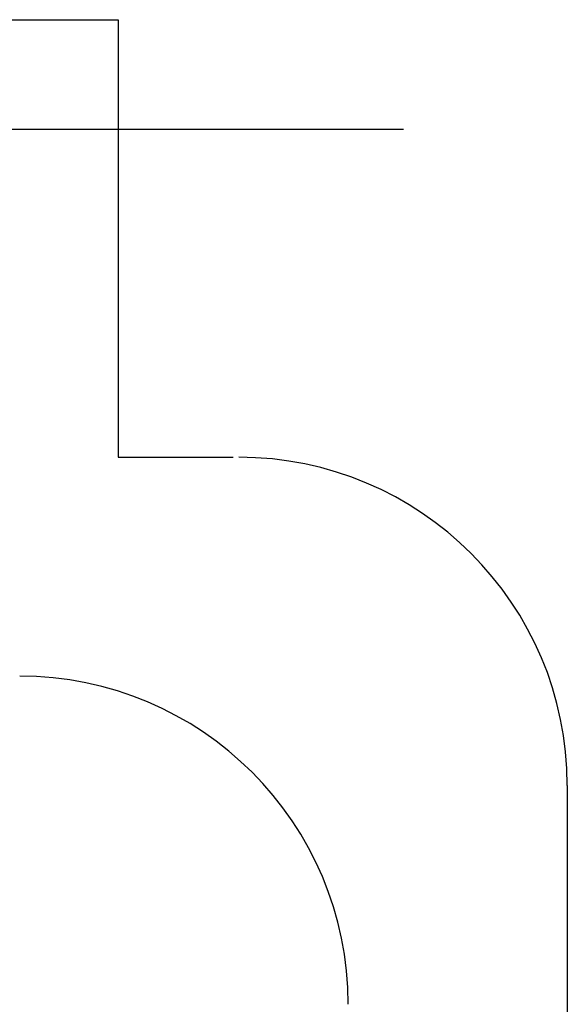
# Model space of a CAD drawing. Header units: millimetres. Extents: x -4577 to 1032787, y -66234 to 201209.
# Tile 175 of 256: x 5040 to 5090, y -7781 to -7691. Entities that reach past the tile are written whole.
import ezdxf

# ---------------------------------------------------------------- set-up
doc = ezdxf.new("R2010")
doc.units = ezdxf.units.MM
doc.linetypes.add('510_5_2OG_ELT_1004$0$11-07-22_DS_2OG$0$AUSGEZOGEN', pattern=[0])
doc.layers.add('510_5_2OG_ELT_1004$0$11-07-22_DS_2OG$0$Nichttragende_Bauteile', color=8, linetype='510_5_2OG_ELT_1004$0$11-07-22_DS_2OG$0$AUSGEZOGEN')

# ---------------------------------------------------------------- blocks, each defined once
blk = doc.blocks.new('510_5_2OG_ELT_1004')
at = {"layer": '510_5_2OG_ELT_1004$0$11-07-22_DS_2OG$0$Nichttragende_Bauteile', "linetype": '510_5_2OG_ELT_1004$0$11-07-22_DS_2OG$0$AUSGEZOGEN'}
for p, q in [((5030.04, -7690.566), (5049.04, -7690.566)), ((5049.04, -7690.566), (5049.04, -7730.566)), ((5021.833, -7700.566), (5075.073, -7700.566)), ((5049.04, -7730.566), (5059.54, -7730.566)), ((5090.04, -7760.566), (5090.04, -7820.566))]:
    blk.add_line(p, q, dxfattribs=at)
for centre in [(5060.04, -7760.566), (5040.04, -7780.566)]:
    blk.add_arc(centre, 30, 0, 90, dxfattribs=at)

msp = doc.modelspace()

# ---------------------------------------------------------------- block references
msp.add_blockref('510_5_2OG_ELT_1004', (0, -0.05))

doc.saveas('drawing.dxf')
